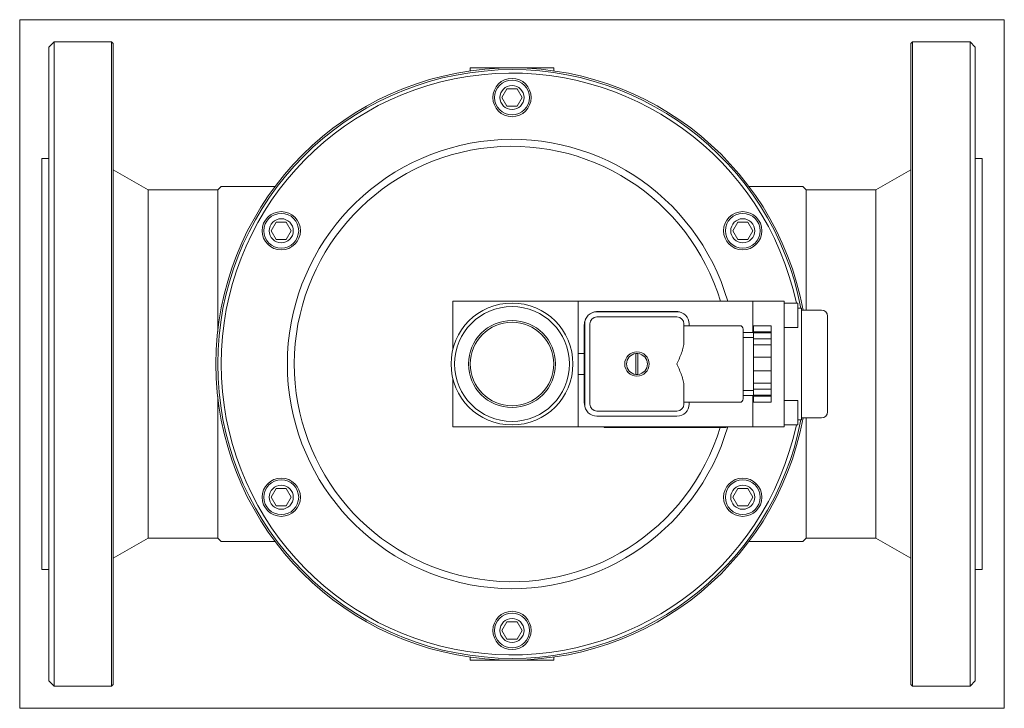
# Model space of a CAD drawing. Extents: x 68 to 351, y 53 to 251.
import ezdxf
from ezdxf.xclip import XClip

# ---------------------------------------------------------------- set-up
doc = ezdxf.new("R2010")
doc.units = 0
doc.header["$LTSCALE"] = 25.4
doc.header["$MEASUREMENT"] = 0
doc.header["$XCLIPFRAME"] = 2
doc.layers.get('0').update_dxf_attribs({"linetype": 'CONTINUOUS'})
for name, color, linetype in [('IMBUSM4X65', 7, 'CONTINUOUS'), ('NALEPKA_35X25', 7, 'CONTINUOUS'), ('OBUDOWA', 7, 'CONTINUOUS'), ('USZCZELKA', 7, 'CONTINUOUS'), ('USZCZELKA_COKOŁU', 7, 'CONTINUOUS'), ('WA_102_01_00_011', 7, 'CONTINUOUS'), ('WA_102_01_00_013', 7, 'CONTINUOUS'), ('WA_108_01_00_005', 7, 'CONTINUOUS'), ('WA_110_01_02BEZ_', 7, 'CONTINUOUS'), ('WA_209_01_00_003', 7, 'CONTINUOUS'), ('WA_209_01_00_007', 7, 'CONTINUOUS'), ('WA_209_01_00_012', 7, 'CONTINUOUS'), ('WA_209_02_00_007', 7, 'CONTINUOUS'), ('WKRĘT_M3X30', 7, 'CONTINUOUS'), ('Ś-008IMBUSM6X16', 7, 'CONTINUOUS'), ('ŚRUBA_DŁAWIKA', 7, 'CONTINUOUS')]:
    doc.layers.add(name, color=color, linetype=linetype)

# ---------------------------------------------------------------- blocks, each defined once
blk = doc.blocks.new('SE1')
at = {"layer": 'IMBUSM4X65', "color": 7, "linetype": 'CONTINUOUS', "lineweight": 0}
for p, q in [((291.88, 169.58), (287.88, 169.58)), ((291.88, 169.58), (291.88, 162.58)), ((287.88, 162.58), (291.88, 162.58)), ((291.88, 141.58), (287.88, 141.58)), ((291.88, 141.58), (291.88, 134.58)), ((287.88, 134.58), (291.88, 134.58))]:
    blk.add_line(p, q, dxfattribs=at)
at = {"layer": 'NALEPKA_35X25', "color": 7, "linetype": 'CONTINUOUS', "lineweight": 0}
for p, q in [((236.28, 133.88), (236.28, 134.08)), ((238.28, 133.88), (236.28, 133.88)), ((269.28, 133.88), (238.28, 133.88)), ((271.28, 133.88), (269.28, 133.88)), ((271.28, 133.88), (271.28, 134.08))]:
    blk.add_line(p, q, dxfattribs=at)
at = {"layer": 'OBUDOWA', "color": 7, "linetype": 'CONTINUOUS', "lineweight": 0}
for p, q in [((234.15, 165.58), (257.15, 165.58)), ((232.15, 140.58), (232.15, 163.58)), ((259.15, 163.58), (259.15, 158.4)), ((275.15, 163.08), (259.15, 163.08)), ((276.15, 142.08), (276.15, 162.08)), ((259.15, 145.76), (259.15, 140.58)), ((257.15, 138.58), (234.15, 138.58)), ((259.15, 141.08), (275.15, 141.08))]:
    blk.add_line(p, q, dxfattribs=at)
blk.add_circle((245.65, 152.08), 3.5, dxfattribs=at)
for centre, radius, start, end in [((234.15, 163.58), 2, 90, 180), ((257.15, 163.58), 2, 0, 90), ((275.15, 162.08), 1, 0, 90), ((275.15, 142.08), 1, 270, 360), ((234.15, 140.58), 2, 180, 270), ((257.15, 140.58), 2, 270, 360)]:
    blk.add_arc(centre, radius, start, end, dxfattribs=at)
for points, knots in [([(257.15, 152.08), (257.27, 152.35), (257.38, 152.62), (257.61, 153.17), (257.73, 153.44), (258.06, 154.25), (258.27, 154.79), (258.55, 155.58), (258.64, 155.84), (258.81, 156.37), (258.88, 156.63), (259.07, 157.41), (259.15, 157.92), (259.15, 158.4)], [0, 0, 0, 0, 0.125, 0.125, 0.25, 0.25, 0.5, 0.5, 0.625, 0.625, 0.75, 0.75, 1, 1, 1, 1]), ([(259.15, 145.76), (259.15, 146.24), (259.07, 146.75), (258.88, 147.53), (258.81, 147.79), (258.64, 148.32), (258.55, 148.58), (258.27, 149.37), (258.06, 149.91), (257.73, 150.72), (257.61, 150.99), (257.38, 151.54), (257.27, 151.81), (257.15, 152.08)], [0, 0, 0, 0, 0.25, 0.25, 0.375, 0.375, 0.5, 0.5, 0.75, 0.75, 0.875, 0.875, 1, 1, 1, 1])]:
    blk.add_open_spline(points, degree=3, knots=knots, dxfattribs=at)
at = {"layer": 'USZCZELKA', "color": 7, "linetype": 'CONTINUOUS', "lineweight": 0}
for p, q in [((257.15, 167.08), (234.15, 167.08)), ((230.65, 163.58), (230.65, 140.58)), ((260.65, 163.08), (260.65, 163.58)), ((260.65, 140.58), (260.65, 141.08)), ((234.15, 137.08), (257.15, 137.08))]:
    blk.add_line(p, q, dxfattribs=at)
for centre, start, end in [((234.15, 163.58), 90, 180), ((257.15, 163.58), 0, 90), ((234.15, 140.58), 180, 270), ((257.15, 140.58), 270, 360)]:
    blk.add_arc(centre, 3.5, start, end, dxfattribs=at)
at = {"layer": 'USZCZELKA_COKOŁU', "color": 7, "linetype": 'CONTINUOUS', "lineweight": 0}
for p, q in [((256.53, 167.2), (234.53, 167.2)), ((230.53, 163.2), (230.53, 141.2))]:
    blk.add_line(p, q, dxfattribs=at)
for centre, start, end in [((234.53, 163.2), 90, 116.8372), ((256.53, 163.2), 73.7217, 90), ((234.53, 163.2), 153.1628, 180), ((234.53, 141.2), 180, 196.2783)]:
    blk.add_arc(centre, 4, start, end, dxfattribs=at)
at = {"layer": 'WA_102_01_00_011', "color": 7, "linetype": 'CONTINUOUS', "lineweight": 0}
for radius in [17.5, 16.5, 12.5, 12]:
    blk.add_circle((209.78, 152.08), radius, dxfattribs=at)
at = {"layer": 'WA_102_01_00_013', "color": 7, "linetype": 'CONTINUOUS', "lineweight": 0}
for p, q in [((228.78, 170.08), (192.78, 170.08)), ((192.78, 170.08), (192.78, 156.23)), ((228.78, 134.08), (228.78, 170.08)), ((192.78, 147.93), (192.78, 134.08)), ((192.78, 134.08), (228.78, 134.08))]:
    blk.add_line(p, q, dxfattribs=at)
at = {"layer": 'WA_108_01_00_005', "color": 7, "linetype": 'CONTINUOUS', "lineweight": 0}
for centre in [(209.78, 228.58), (143.53, 190.33), (276.03, 190.33), (143.53, 113.83), (276.03, 113.83), (209.78, 75.58)]:
    blk.add_circle(centre, 5.5, dxfattribs=at)
for radius, start, end in [(84.5, 10.9148, 349.0852), (83.5, 12.0978, 347.9022), (64.5, 16.2047, 343.7953), (62.5, 16.7383, 343.0702)]:
    blk.add_arc((209.78, 152.08), radius, start, end, dxfattribs=at)
at = {"layer": 'WA_110_01_02BEZ_', "color": 7, "linetype": 'CONTINUOUS', "lineweight": 0}
for p, q in [((78.28, 244.58), (76.78, 243.08)), ((78.28, 244.58), (78.28, 59.58)), ((94.78, 244.58), (78.28, 244.58)), ((95.28, 244.08), (94.78, 244.58)), ((94.78, 244.58), (94.78, 59.58)), ((95.28, 244.08), (95.28, 60.08)), ((324.78, 244.58), (324.28, 244.08)), ((324.28, 60.08), (324.28, 244.08)), ((324.78, 59.58), (324.78, 244.58)), ((341.28, 244.58), (324.78, 244.58)), ((341.28, 59.58), (341.28, 244.58)), ((342.78, 243.08), (341.28, 244.58)), ((76.78, 61.08), (76.78, 243.08)), ((342.78, 243.08), (342.78, 61.08)), ((197.78, 237.08), (197.78, 236.23)), ((197.78, 237.08), (221.78, 237.08)), ((221.78, 236.23), (221.78, 237.08)), ((74.78, 93.08), (74.78, 211.08)), ((76.78, 211.08), (74.78, 211.08)), ((344.78, 211.08), (342.78, 211.08)), ((344.78, 93.08), (344.78, 211.08)), ((105.28, 202.08), (95.28, 207.85)), ((324.28, 207.85), (314.28, 202.08)), ((125.28, 202.08), (105.28, 202.08)), ((105.28, 102.08), (105.28, 202.08)), ((126.28, 203.08), (125.28, 202.08)), ((125.28, 161.29), (125.28, 202.08)), ((141.8, 203.08), (126.28, 203.08)), ((277.77, 203.08), (293.28, 203.08)), ((294.28, 202.08), (293.28, 203.08)), ((294.28, 167.58), (294.28, 202.08)), ((314.28, 202.08), (294.28, 202.08)), ((314.28, 202.08), (314.28, 102.08)), ((125.28, 102.08), (125.28, 142.87)), ((294.28, 102.08), (294.28, 136.58)), ((95.28, 96.31), (105.28, 102.08)), ((105.28, 102.08), (125.28, 102.08)), ((125.28, 102.08), (126.28, 101.08)), ((293.28, 101.08), (294.28, 102.08)), ((294.28, 102.08), (314.28, 102.08)), ((314.28, 102.08), (324.28, 96.31)), ((126.28, 101.08), (141.82, 101.08)), ((293.28, 101.08), (277.71, 101.08)), ((74.78, 93.08), (76.78, 93.08)), ((342.78, 93.08), (344.78, 93.08)), ((197.78, 67.93), (197.78, 67.08)), ((221.78, 67.08), (221.78, 67.93)), ((197.78, 67.08), (221.78, 67.08)), ((76.78, 61.08), (78.28, 59.58)), ((78.28, 59.58), (94.78, 59.58)), ((94.78, 59.58), (95.28, 60.08)), ((324.28, 60.08), (324.78, 59.58)), ((324.78, 59.58), (341.28, 59.58)), ((341.28, 59.58), (342.78, 61.08))]:
    blk.add_line(p, q, dxfattribs=at)
blk.add_arc((209.78, 152.08), 85, 10.5068, 349.4932, dxfattribs=at)
at = {"layer": 'WA_209_01_00_003', "color": 7, "linetype": 'CONTINUOUS', "lineweight": 0}
for p, q in [((278.88, 161.08), (278.88, 170.08)), ((287.88, 170.08), (278.88, 170.08)), ((287.88, 134.08), (287.88, 170.08)), ((292.88, 168.08), (291.88, 168.08)), ((292.88, 168.08), (292.88, 136.08)), ((278.88, 134.08), (278.88, 143.08)), ((291.88, 136.08), (292.88, 136.08)), ((287.88, 134.08), (278.88, 134.08))]:
    blk.add_line(p, q, dxfattribs=at)
at = {"layer": 'WA_209_01_00_007', "color": 7, "linetype": 'CONTINUOUS', "lineweight": 0}
for p, q in [((298.63, 167.58), (292.88, 167.58)), ((300.38, 138.33), (300.38, 165.83)), ((292.88, 136.58), (298.63, 136.58))]:
    blk.add_line(p, q, dxfattribs=at)
for centre, start, end in [((298.63, 165.83), 0, 90), ((298.63, 138.33), 270, 360)]:
    blk.add_arc(centre, 1.75, start, end, dxfattribs=at)
at = {"layer": 'WA_209_01_00_012', "color": 7, "linetype": 'CONTINUOUS', "lineweight": 0}
for p, q in [((230.53, 155.08), (228.78, 155.08)), ((230.53, 149.08), (228.78, 149.08))]:
    blk.add_line(p, q, dxfattribs=at)
at = {"layer": 'WA_209_02_00_007', "color": 7, "linetype": 'CONTINUOUS', "lineweight": 0}
for p, q in [((228.78, 170.08), (278.88, 170.08)), ((278.88, 161.08), (278.88, 170.08)), ((230.53, 155.08), (228.78, 155.08)), ((228.78, 149.08), (230.53, 149.08)), ((278.88, 134.08), (278.88, 143.08)), ((228.78, 134.08), (278.88, 134.08))]:
    blk.add_line(p, q, dxfattribs=at)
at = {"layer": 'WKRĘT_M3X30', "color": 7, "linetype": 'CONTINUOUS', "lineweight": 0}
for p, q in [((245.35, 149.09), (245.35, 155.06)), ((245.95, 155.06), (245.95, 149.09))]:
    blk.add_line(p, q, dxfattribs=at)
for start, end in [(95.7392, 264.2608), (84.2608, 95.7392), (275.7392, 84.2608), (264.2608, 275.7392)]:
    blk.add_arc((245.65, 152.08), 3, start, end, dxfattribs=at)
at = {"layer": 'Ś-008IMBUSM6X16', "color": 7, "linetype": 'CONTINUOUS', "lineweight": 0}
for p, q in [((208.33, 231.08), (206.89, 228.58)), ((211.22, 231.08), (208.33, 231.08)), ((212.66, 228.58), (211.22, 231.08)), ((206.89, 228.58), (208.33, 226.08)), ((211.22, 226.08), (212.66, 228.58)), ((208.33, 226.08), (211.22, 226.08)), ((142.08, 192.83), (140.64, 190.33)), ((144.97, 192.83), (142.08, 192.83)), ((146.41, 190.33), (144.97, 192.83)), ((274.59, 192.83), (273.14, 190.33)), ((277.47, 192.83), (274.59, 192.83)), ((278.92, 190.33), (277.47, 192.83)), ((140.64, 190.33), (142.08, 187.83)), ((144.97, 187.83), (146.41, 190.33)), ((273.14, 190.33), (274.59, 187.83)), ((277.47, 187.83), (278.92, 190.33)), ((142.08, 187.83), (144.97, 187.83)), ((274.59, 187.83), (277.47, 187.83)), ((142.08, 116.33), (140.64, 113.83)), ((144.97, 116.33), (142.08, 116.33)), ((146.41, 113.83), (144.97, 116.33)), ((274.59, 116.33), (273.14, 113.83)), ((277.47, 116.33), (274.59, 116.33)), ((278.92, 113.83), (277.47, 116.33)), ((140.64, 113.83), (142.08, 111.33)), ((144.97, 111.33), (146.41, 113.83)), ((273.14, 113.83), (274.59, 111.33)), ((277.47, 111.33), (278.92, 113.83)), ((142.08, 111.33), (144.97, 111.33)), ((274.59, 111.33), (277.47, 111.33)), ((208.33, 78.08), (206.89, 75.58)), ((211.22, 78.08), (208.33, 78.08)), ((212.66, 75.58), (211.22, 78.08)), ((206.89, 75.58), (208.33, 73.08)), ((211.22, 73.08), (212.66, 75.58)), ((208.33, 73.08), (211.22, 73.08))]:
    blk.add_line(p, q, dxfattribs=at)
for centre, radius in [((209.78, 228.58), 5), ((209.78, 228.58), 3.45), ((143.53, 190.33), 5), ((276.03, 190.33), 5), ((143.53, 190.33), 3.45), ((276.03, 190.33), 3.45), ((143.53, 113.83), 5), ((276.03, 113.83), 5), ((143.53, 113.83), 3.45), ((276.03, 113.83), 3.45), ((209.78, 75.58), 5), ((209.78, 75.58), 3.45)]:
    blk.add_circle(centre, radius, dxfattribs=at)
at = {"layer": 'ŚRUBA_DŁAWIKA', "color": 7, "linetype": 'CONTINUOUS', "lineweight": 0}
for p, q in [((279.15, 163.05), (279.15, 161.31)), ((284.15, 163.05), (279.15, 163.05)), ((279.15, 161.31), (279.15, 161.05)), ((284.15, 161.31), (279.15, 161.31)), ((284.15, 163.05), (284.15, 161.31)), ((284.15, 161.31), (284.15, 161.05)), ((279.15, 161.08), (276.15, 161.08)), ((276.15, 159.73), (279.15, 159.73)), ((279.15, 161.05), (279.15, 159.31)), ((279.15, 161.05), (284.15, 161.05)), ((279.15, 159.31), (279.15, 157.56)), ((279.15, 159.31), (284.15, 159.31)), ((284.15, 161.05), (284.15, 159.31)), ((284.15, 159.31), (284.15, 157.56)), ((279.15, 157.56), (279.15, 154.08)), ((284.15, 157.56), (279.15, 157.56)), ((284.15, 157.56), (284.15, 154.08)), ((279.15, 154.08), (279.15, 150.08)), ((284.15, 154.08), (279.15, 154.08)), ((284.15, 154.08), (284.15, 150.08)), ((279.15, 150.08), (284.15, 150.08)), ((279.15, 150.08), (279.15, 146.59)), ((284.15, 150.08), (284.15, 146.59)), ((276.15, 144.43), (279.15, 144.43)), ((279.15, 146.59), (279.15, 144.85)), ((284.15, 146.59), (279.15, 146.59)), ((279.15, 144.85), (279.15, 143.11)), ((284.15, 144.85), (279.15, 144.85)), ((284.15, 146.59), (284.15, 144.85)), ((284.15, 144.85), (284.15, 143.11)), ((276.15, 143.08), (279.15, 143.08)), ((279.15, 143.11), (279.15, 142.85)), ((279.15, 143.11), (284.15, 143.11)), ((279.15, 142.85), (279.15, 141.11)), ((279.15, 142.85), (284.15, 142.85)), ((284.15, 143.11), (284.15, 142.85)), ((284.15, 142.85), (284.15, 141.11)), ((284.15, 141.11), (279.15, 141.11))]:
    blk.add_line(p, q, dxfattribs=at)

msp = doc.modelspace()

# ---------------------------------------------------------------- block references
at = {"color": 0, "lineweight": 0}
ref = msp.add_blockref('SE1', (0, 0), dxfattribs=at)
XClip(ref).set_block_clipping_path([(68.4277807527, 53.2296939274), (351.1277914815, 250.9296963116)])
ref.dxf.unprotected_set("ltscale", 0)

doc.saveas('drawing.dxf')
